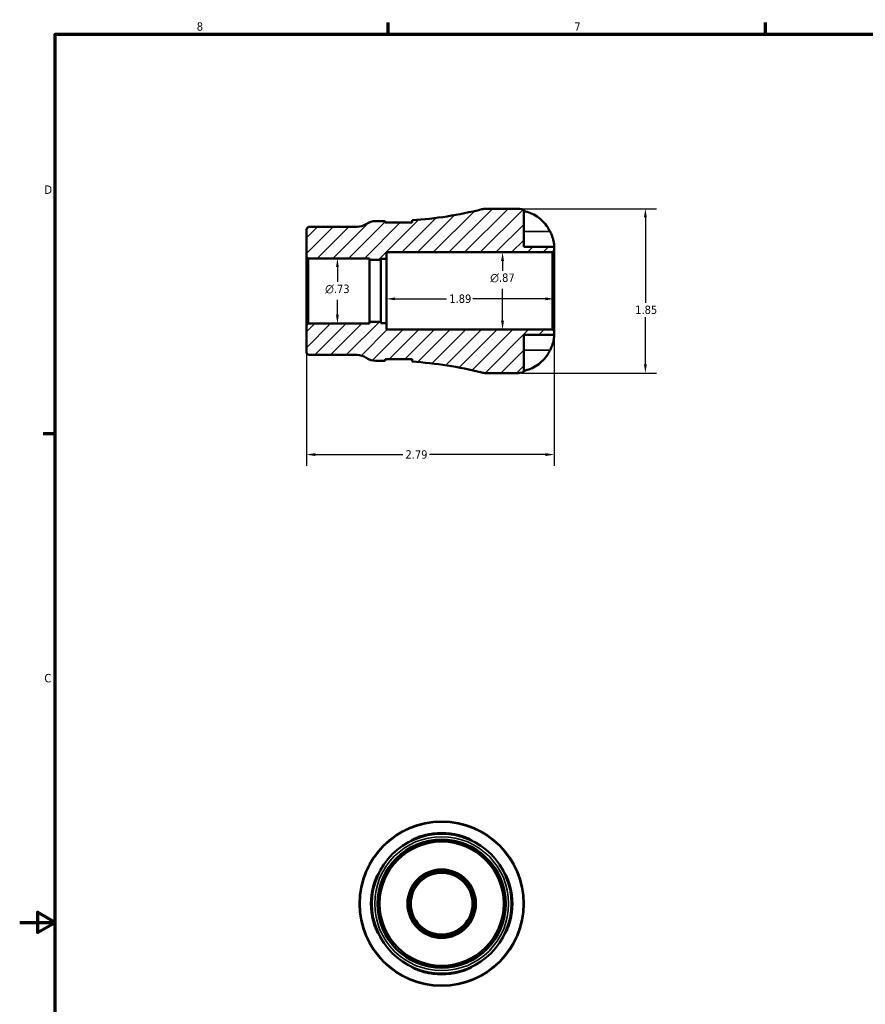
# Model space of a CAD drawing. Header units: inches. Extents: x 0.1 to 38.2, y 0.6 to 21.4.
# Tile 2 of 6: x 0.1 to 9.6, y 10.1 to 21.2. Entities that reach past the tile are written whole.
import ezdxf

# ---------------------------------------------------------------- set-up
doc = ezdxf.new("R2010")
doc.units = ezdxf.units.IN
doc.header["$MEASUREMENT"] = 0
for name, color, linetype, lineweight in [('Border (ANSI)', 7, 'Continuous', 70), ('Dimension (ANSI)', 7, 'Continuous', 25), ('Hatch (ANSI)', 7, 'Continuous', 18), ('Visible (ANSI)', 7, 'Continuous', 50), ('Visible Narrow (ANSI)', 7, 'Continuous', 35)]:
    doc.layers.add(name, color=color, linetype=linetype, lineweight=lineweight)
doc.styles.add('Note Text (ANSI)', font='tahoma.ttf')
doc.dimstyles.new('Default (ANSI)', dxfattribs={"dimtxt": 0.094488, "dimasz": 0.098425, "dimexe": 0.125, "dimexo": 0.0625, "dimgap": 0.031496, "dimtad": 0, "dimtih": 1, "dimtoh": 1, "dimrnd": 1e-08, "dimzin": 4, "dimdsep": 46, "dimtxsty": 'Note Text (ANSI)', "dimcen": 0.09, "dimdle": 0.393701, "dimclrd": 256, "dimclre": 256, "dimclrt": 5, "dimadec": 0, "dimazin": 1, "dimtfac": 1, "dimtofl": 0, "dimtmove": 0, "dimatfit": 3, "dimfxl": 1, "dimtolj": 1, "dimtzin": 4, "dimlwd": -1, "dimlwe": -1, "dimarcsym": 0})

# ---------------------------------------------------------------- blocks, each defined once
blk = doc.blocks.new('Borders Default Border')
at = {"layer": 'Border (ANSI)'}
for p, q in [((4.25, 21), (4.25, 21.134)), ((8.5, 21), (8.5, 21.134)), ((0.5, 16.5), (0.366, 16.5))]:
    blk.add_line(p, q, dxfattribs=at)
at = {"layer": 'Border (ANSI)', "flags": 128}
for points in [[(0.5, 1), (0.5, 21), (33.5, 21), (33.5, 1), (0.5, 1)], [(0.1, 11), (0.5, 11), (0.3, 11.115), (0.3, 10.885), (0.5, 11)]]:
    blk.add_lwpolyline(points, dxfattribs=at)
at = {"layer": 'Border (ANSI)', "color": 5, "true_color": 0x0000ff, "char_height": 0.0945, "attachment_point": 7, "style": 'Note Text (ANSI)'}
for s, insert in [('8', (2.094, 21.038)), ('7', (6.346, 21.04)), ('D', (0.378, 19.203)), ('C', (0.378, 13.701))]:
    blk.add_mtext(s, dxfattribs=dict(at, insert=insert))
blk = doc.blocks.new('*D7')
at = {"layer": 'Defpoints', "color": 0, "transparency": 16777216}
for p in [(4.229, 18.11), (6.119, 18.11), (4.229, 18.021)]:
    blk.add_point(p, dxfattribs=at)
at = {"layer": 'Dimension (ANSI)', "transparency": 16777216}
for p, q in [((4.328, 18.021), (4.907, 18.021)), ((6.021, 18.021), (5.202, 18.021))]:
    blk.add_line(p, q, dxfattribs=at)
for points in [[(4.328, 18.037), (4.328, 18.005), (4.229, 18.021)], [(6.021, 18.037), (6.021, 18.005), (6.119, 18.021)]]:
    blk.add_solid(points, dxfattribs=at)
at = {"layer": 'Dimension (ANSI)', "color": 5, "transparency": 16777216, "insert": (4.938, 18.07), "char_height": 0.0945, "attachment_point": 1, "style": 'Note Text (ANSI)'}
blk.add_mtext('\\A1;1.89', dxfattribs=at)
blk = doc.blocks.new('*D8')
at = {"layer": 'Defpoints', "color": 0, "transparency": 16777216}
for p in [(5.538, 18.545), (6.101, 18.545), (6.101, 17.675)]:
    blk.add_point(p, dxfattribs=at)
at = {"layer": 'Dimension (ANSI)', "transparency": 16777216}
for p, q in [((6.038, 18.545), (5.413, 18.545)), ((5.538, 18.447), (5.538, 18.338)), ((5.538, 17.774), (5.538, 18.133)), ((6.038, 17.675), (5.413, 17.675))]:
    blk.add_line(p, q, dxfattribs=at)
for points in [[(5.521, 18.447), (5.554, 18.447), (5.538, 18.545)], [(5.521, 17.774), (5.554, 17.774), (5.538, 17.675)]]:
    blk.add_solid(points, dxfattribs=at)
at = {"layer": 'Dimension (ANSI)', "color": 5, "transparency": 16777216, "insert": (5.399, 18.306), "char_height": 0.09449, "attachment_point": 1, "style": 'Note Text (ANSI)'}
blk.add_mtext('\\A1;{\\fAIGDT|b0|i0;\\H0.0945;\\ln}\\fTahoma|b0|i0;\\H0.0945;.87', dxfattribs=at)
blk = doc.blocks.new('*D9')
at = {"layer": 'Defpoints', "color": 0, "transparency": 16777216}
for p in [(3.329, 17.725), (6.119, 17.657), (3.329, 16.267)]:
    blk.add_point(p, dxfattribs=at)
at = {"layer": 'Dimension (ANSI)', "transparency": 16777216}
for p, q in [((3.329, 17.662), (3.329, 16.142)), ((6.119, 17.594), (6.119, 16.142)), ((3.428, 16.267), (4.413, 16.267)), ((6.021, 16.267), (4.716, 16.267))]:
    blk.add_line(p, q, dxfattribs=at)
for points in [[(3.428, 16.284), (3.428, 16.251), (3.329, 16.267)], [(6.021, 16.284), (6.021, 16.251), (6.119, 16.267)]]:
    blk.add_solid(points, dxfattribs=at)
at = {"layer": 'Dimension (ANSI)', "color": 5, "transparency": 16777216, "insert": (4.444, 16.316), "char_height": 0.0945, "attachment_point": 1, "style": 'Note Text (ANSI)'}
blk.add_mtext('\\A1;2.79', dxfattribs=at)
blk = doc.blocks.new('*D10')
at = {"layer": 'Defpoints', "color": 0, "transparency": 16777216}
for p in [(5.691, 19.035), (5.691, 17.185), (7.146, 17.185)]:
    blk.add_point(p, dxfattribs=at)
at = {"layer": 'Dimension (ANSI)', "transparency": 16777216}
for p, q in [((5.753, 19.035), (7.271, 19.035)), ((7.146, 18.937), (7.146, 17.976)), ((7.146, 17.284), (7.146, 17.814)), ((5.753, 17.185), (7.271, 17.185))]:
    blk.add_line(p, q, dxfattribs=at)
for points in [[(7.13, 18.937), (7.163, 18.937), (7.146, 19.035)], [(7.13, 17.284), (7.163, 17.284), (7.146, 17.185)]]:
    blk.add_solid(points, dxfattribs=at)
at = {"layer": 'Dimension (ANSI)', "color": 5, "transparency": 16777216, "insert": (7.031, 17.945), "char_height": 0.0945, "attachment_point": 1, "style": 'Note Text (ANSI)'}
blk.add_mtext('\\A1;1.85', dxfattribs=at)
blk = doc.blocks.new('*D11')
at = {"layer": 'Defpoints', "color": 0, "transparency": 16777216}
for p in [(3.348, 18.477), (3.348, 17.743), (3.678, 17.743)]:
    blk.add_point(p, dxfattribs=at)
at = {"layer": 'Dimension (ANSI)', "transparency": 16777216}
for p, q in [((3.41, 18.477), (3.803, 18.477)), ((3.678, 18.379), (3.678, 18.213)), ((3.678, 17.842), (3.678, 18.008)), ((3.41, 17.743), (3.803, 17.743))]:
    blk.add_line(p, q, dxfattribs=at)
for points in [[(3.662, 18.379), (3.694, 18.379), (3.678, 18.477)], [(3.662, 17.842), (3.694, 17.842), (3.678, 17.743)]]:
    blk.add_solid(points, dxfattribs=at)
at = {"layer": 'Dimension (ANSI)', "color": 5, "transparency": 16777216, "insert": (3.54, 18.181), "char_height": 0.09449, "attachment_point": 1, "style": 'Note Text (ANSI)'}
blk.add_mtext('\\A1;{\\fAIGDT|b0|i0;\\H0.0945;\\ln}\\fTahoma|b0|i0;\\H0.0945;.73', dxfattribs=at)

msp = doc.modelspace()

# ---------------------------------------------------------------- hatches: boundary and pattern name
at = {"layer": 'Hatch (ANSI)'}
h = msp.add_hatch(dxfattribs=at)
h.set_pattern_fill('ANSI31', color=256, style=0)
edge = h.paths.add_edge_path()
edge.add_line((3.329, 18.495), (3.348, 18.477))
edge.add_line((3.348, 18.477), (4.039, 18.477))
edge.add_line((4.039, 18.477), (4.039, 18.459))
edge.add_line((4.039, 18.459), (4.167, 18.459))
edge.add_line((4.167, 18.459), (4.167, 18.473))
edge.add_line((4.167, 18.473), (4.229, 18.473))
edge.add_line((4.229, 18.473), (4.229, 18.545))
edge.add_line((4.229, 18.545), (6.101, 18.545))
edge.add_line((6.101, 18.545), (6.119, 18.564))
edge.add_line((6.119, 18.564), (6.119, 18.607))
edge.add_line((6.119, 18.607), (5.776, 18.607))
edge.add_line((5.776, 18.607), (5.776, 19.027))
edge.add_ellipse((5.691, 18.607), major_axis=(-0.42, 0.086), ratio=1, start_angle=270, end_angle=281.537)
edge.add_line((5.691, 19.035), (5.349, 19.035))
edge.add_ellipse((5.349, 18.85), major_axis=(-0.185, 0), ratio=1, start_angle=270, end_angle=284.1319)
edge.add_ellipse((4.229, 23.296), major_axis=(-4.267, -1.074), ratio=1, start_angle=79.6425, end_angle=90, ccw=False)
edge.add_line((4.519, 18.906), (4.519, 18.879))
edge.add_line((4.519, 18.879), (4.214, 18.879))
edge.add_line((4.214, 18.879), (4.214, 18.896))
edge.add_line((4.214, 18.896), (4.108, 18.896))
edge.add_ellipse((4.108, 18.711), major_axis=(-0.185, 0), ratio=1, start_angle=270, end_angle=304.4115)
edge.add_ellipse((3.899, 19.017), major_axis=(-0.153, -0.105), ratio=1, start_angle=55.5885, end_angle=90, ccw=False)
edge.add_line((3.899, 18.832), (3.351, 18.832))
edge.add_line((3.351, 18.832), (3.329, 18.81))
edge.add_line((3.329, 18.81), (3.329, 18.495))
edge = h.paths.add_edge_path()
edge.add_line((3.348, 17.743), (3.329, 17.725))
edge.add_line((3.329, 17.725), (3.329, 17.411))
edge.add_line((3.329, 17.411), (3.351, 17.389))
edge.add_line((3.351, 17.389), (3.899, 17.389))
edge.add_ellipse((3.899, 17.204), major_axis=(0.185, 0), ratio=1, start_angle=55.5885, end_angle=90, ccw=False)
edge.add_ellipse((4.108, 17.509), major_axis=(0.153, -0.105), ratio=1, start_angle=270, end_angle=304.4115)
edge.add_line((4.108, 17.324), (4.214, 17.324))
edge.add_line((4.214, 17.324), (4.214, 17.341))
edge.add_line((4.214, 17.341), (4.519, 17.341))
edge.add_line((4.519, 17.341), (4.519, 17.314))
edge.add_ellipse((4.229, 12.924), major_axis=(4.39, -0.29), ratio=1, start_angle=79.6425, end_angle=90, ccw=False)
edge.add_ellipse((5.349, 17.37), major_axis=(0.179, -0.045), ratio=1, start_angle=270, end_angle=284.1319)
edge.add_line((5.349, 17.185), (5.691, 17.185))
edge.add_ellipse((5.691, 17.614), major_axis=(0.429, 0), ratio=1, start_angle=270, end_angle=281.537)
edge.add_line((5.776, 17.194), (5.776, 17.614))
edge.add_line((5.776, 17.614), (6.119, 17.614))
edge.add_line((6.119, 17.614), (6.119, 17.657))
edge.add_line((6.119, 17.657), (6.101, 17.675))
edge.add_line((6.101, 17.675), (4.229, 17.675))
edge.add_line((4.229, 17.675), (4.229, 17.748))
edge.add_line((4.229, 17.748), (4.167, 17.748))
edge.add_line((4.167, 17.748), (4.167, 17.762))
edge.add_line((4.167, 17.762), (4.039, 17.762))
edge.add_line((4.039, 17.762), (4.039, 17.743))
edge.add_line((4.039, 17.743), (3.348, 17.743))

# ---------------------------------------------------------------- linework, layer by layer
at = {"layer": 'Visible (ANSI)'}
for p, q in [((5.691, 19.035), (5.349, 19.035)), ((5.776, 18.607), (5.776, 19.027)), ((4.214, 18.896), (4.108, 18.896)), ((4.214, 18.879), (4.214, 18.896)), ((4.519, 18.879), (4.214, 18.879)), ((4.519, 18.906), (4.519, 18.879)), ((3.351, 18.832), (3.329, 18.81)), ((3.329, 18.81), (3.329, 18.495)), ((3.899, 18.832), (3.351, 18.832)), ((4.229, 18.473), (4.229, 18.545)), ((4.229, 18.545), (6.101, 18.545)), ((6.119, 18.607), (5.776, 18.607)), ((6.101, 18.545), (6.119, 18.564)), ((6.101, 18.545), (6.101, 17.675)), ((6.119, 18.564), (6.119, 18.607)), ((6.119, 17.657), (6.119, 18.564)), ((3.329, 18.495), (3.348, 18.477)), ((3.329, 18.495), (3.329, 17.725)), ((3.348, 18.477), (4.039, 18.477)), ((3.348, 17.743), (3.348, 18.477)), ((4.039, 18.477), (4.039, 18.459)), ((4.039, 18.459), (4.167, 18.459)), ((4.039, 17.762), (4.039, 18.459)), ((4.167, 18.459), (4.167, 18.473)), ((4.167, 18.473), (4.229, 18.473)), ((4.167, 17.762), (4.167, 18.459)), ((4.229, 17.748), (4.229, 18.473)), ((3.348, 17.743), (3.329, 17.725)), ((4.039, 17.743), (3.348, 17.743)), ((4.167, 17.762), (4.039, 17.762)), ((4.039, 17.762), (4.039, 17.743)), ((4.167, 17.748), (4.167, 17.762)), ((4.229, 17.748), (4.167, 17.748)), ((4.229, 17.675), (4.229, 17.748)), ((3.329, 17.725), (3.329, 17.411)), ((6.101, 17.675), (4.229, 17.675)), ((6.119, 17.657), (6.101, 17.675)), ((6.119, 17.614), (6.119, 17.657)), ((5.776, 17.194), (5.776, 17.614)), ((5.776, 17.614), (6.119, 17.614)), ((3.329, 17.411), (3.351, 17.389)), ((3.351, 17.389), (3.899, 17.389)), ((4.108, 17.324), (4.214, 17.324)), ((4.214, 17.324), (4.214, 17.341)), ((4.214, 17.341), (4.519, 17.341)), ((4.519, 17.341), (4.519, 17.314)), ((5.349, 17.185), (5.691, 17.185))]:
    msp.add_line(p, q, dxfattribs=at)
for radius in [0.925, 0.786, 0.722, 0.699, 0.385, 0.367, 0.348]:
    msp.add_circle((4.852, 11.211), radius, dxfattribs=at)
for centre, radius, start, end in [((4.229, 23.296), 4.4, 273.7744, 284.1319), ((5.349, 18.85), 0.185, 90, 104.1319), ((5.691, 18.607), 0.429, 78.463, 90), ((3.899, 19.017), 0.185, 270, 304.4115), ((4.108, 18.711), 0.185, 90, 124.4115), ((3.899, 17.204), 0.185, 55.5885, 90), ((4.108, 17.509), 0.185, 235.5885, 270), ((4.229, 12.924), 4.4, 75.8681, 86.2256), ((5.349, 17.37), 0.185, 255.8681, 270), ((5.691, 17.614), 0.429, 270, 281.537), ((4.852, 11.211), 0.796, 76.0818, 103.9182), ((4.852, 11.211), 0.796, 166.0818, 193.9182), ((4.852, 11.211), 0.796, 346.0818, 13.9182), ((4.852, 11.211), 0.796, 256.0818, 283.9182)]:
    msp.add_arc(centre, radius, start, end, dxfattribs=at)
for points, knots in [([(5.776, 19.01), (5.803, 19.005), (5.83, 18.996), (5.878, 18.976), (5.903, 18.963), (5.951, 18.931), (5.973, 18.912), (6.011, 18.874), (6.03, 18.851), (6.056, 18.811), (6.065, 18.794), (6.073, 18.778)], [3.0376392, 3.0376392, 3.0376392, 3.0376392, 3.2306137, 3.2306137, 3.4321774, 3.4321774, 3.6337412, 3.6337412, 3.8391124, 3.8391124, 3.9708483, 3.9708483, 3.9708483, 3.9708483]), ([(6.073, 18.778), (6.077, 18.77), (6.081, 18.763), (6.089, 18.743), (6.094, 18.731), (6.102, 18.708), (6.105, 18.698), (6.111, 18.676), (6.113, 18.665), (6.118, 18.64), (6.119, 18.628), (6.119, 18.611), (6.119, 18.607), (6.119, 18.607)], [-0.7033931, -0.7033931, -0.7033931, -0.7033931, -0.6384645, -0.6384645, -0.53714, -0.53714, -0.4479439, -0.4479439, -0.3390662, -0.3390662, -0.1722111, -0.1722111, 0, 0, 0, 0]), ([(6.119, 17.614), (6.119, 17.614), (6.119, 17.611), (6.119, 17.599), (6.118, 17.591), (6.116, 17.569), (6.114, 17.557), (6.108, 17.534), (6.105, 17.524), (6.099, 17.503), (6.095, 17.492), (6.085, 17.468), (6.08, 17.455), (6.073, 17.442)], [-3.003333, -3.003333, -3.003333, -3.003333, -2.8619631, -2.8619631, -2.7215506, -2.7215506, -2.5922017, -2.5922017, -2.4994149, -2.4994149, -2.4059907, -2.4059907, -2.2983517, -2.2983517, -2.2983517, -2.2983517]), ([(6.073, 17.442), (6.065, 17.426), (6.056, 17.41), (6.03, 17.369), (6.011, 17.347), (5.973, 17.309), (5.951, 17.29), (5.903, 17.258), (5.878, 17.244), (5.83, 17.224), (5.803, 17.216), (5.776, 17.21)], [7.3532934, 7.3532934, 7.3532934, 7.3532934, 7.4850293, 7.4850293, 7.6904005, 7.6904005, 7.8919642, 7.8919642, 8.093528, 8.093528, 8.2865025, 8.2865025, 8.2865025, 8.2865025]), ([(4.595, 11.954), (4.581, 11.949), (4.568, 11.944), (4.544, 11.935), (4.534, 11.931), (4.518, 11.924), (4.512, 11.921), (4.507, 11.92), (4.508, 11.921), (4.516, 11.926), (4.523, 11.931), (4.546, 11.942), (4.561, 11.95), (4.595, 11.964), (4.614, 11.97), (4.643, 11.979), (4.652, 11.981), (4.66, 11.983)], [-1.156475, -1.156475, -1.156475, -1.156475, -1.03298, -1.03298, -0.901642, -0.901642, -0.764695, -0.764695, -0.626506, -0.626506, -0.475724, -0.475724, -0.307631, -0.307631, -0.146659, -0.146659, -0.076828, -0.076828, -0.076828, -0.076828]), ([(5.043, 11.983), (5.048, 11.982), (5.053, 11.981), (5.075, 11.975), (5.091, 11.97), (5.125, 11.957), (5.142, 11.95), (5.169, 11.937), (5.179, 11.932), (5.192, 11.924), (5.195, 11.921), (5.196, 11.92), (5.193, 11.921), (5.18, 11.926), (5.17, 11.93), (5.144, 11.941), (5.128, 11.948), (5.109, 11.954)], [-1.079614, -1.079614, -1.079614, -1.079614, -1.040447, -1.040447, -0.908825, -0.908825, -0.740093, -0.740093, -0.590584, -0.590584, -0.454429, -0.454429, -0.315861, -0.315861, -0.164266, -0.164266, 0, 0, 0, 0]), ([(4.079, 11.402), (4.081, 11.407), (4.082, 11.412), (4.088, 11.434), (4.093, 11.45), (4.106, 11.484), (4.113, 11.501), (4.126, 11.528), (4.131, 11.538), (4.139, 11.551), (4.141, 11.554), (4.143, 11.555), (4.142, 11.552), (4.137, 11.54), (4.133, 11.53), (4.122, 11.503), (4.115, 11.487), (4.109, 11.468)], [-1.079651, -1.079651, -1.079651, -1.079651, -1.040467, -1.040467, -0.908821, -0.908821, -0.740092, -0.740092, -0.590589, -0.590589, -0.454435, -0.454435, -0.315865, -0.315865, -0.164266, -0.164266, -0.000036, -0.000036, -0.000036, -0.000036]), ([(5.595, 11.468), (5.59, 11.482), (5.585, 11.495), (5.576, 11.518), (5.571, 11.529), (5.564, 11.545), (5.562, 11.551), (5.561, 11.556), (5.562, 11.555), (5.567, 11.547), (5.572, 11.54), (5.583, 11.517), (5.59, 11.502), (5.604, 11.468), (5.611, 11.449), (5.62, 11.42), (5.622, 11.411), (5.624, 11.402)], [-1.156475, -1.156475, -1.156475, -1.156475, -1.033002, -1.033002, -0.901647, -0.901647, -0.764699, -0.764699, -0.626511, -0.626511, -0.475729, -0.475729, -0.307636, -0.307636, -0.146662, -0.146662, -0.076828, -0.076828, -0.076828, -0.076828]), ([(4.109, 10.954), (4.114, 10.94), (4.119, 10.927), (4.128, 10.904), (4.132, 10.893), (4.139, 10.877), (4.142, 10.871), (4.143, 10.866), (4.142, 10.867), (4.137, 10.875), (4.132, 10.882), (4.121, 10.905), (4.113, 10.92), (4.099, 10.954), (4.092, 10.973), (4.084, 11.002), (4.082, 11.011), (4.079, 11.02)], [-1.156475, -1.156475, -1.156475, -1.156475, -1.033002, -1.033002, -0.901647, -0.901647, -0.764699, -0.764699, -0.626511, -0.626511, -0.475729, -0.475729, -0.307636, -0.307636, -0.146662, -0.146662, -0.076828, -0.076828, -0.076828, -0.076828]), ([(5.624, 11.02), (5.623, 11.015), (5.622, 11.01), (5.616, 10.988), (5.611, 10.972), (5.598, 10.938), (5.591, 10.921), (5.578, 10.894), (5.572, 10.884), (5.565, 10.871), (5.562, 10.868), (5.561, 10.867), (5.562, 10.87), (5.567, 10.882), (5.571, 10.892), (5.582, 10.919), (5.588, 10.935), (5.595, 10.954)], [-1.079651, -1.079651, -1.079651, -1.079651, -1.040467, -1.040467, -0.908821, -0.908821, -0.740092, -0.740092, -0.590589, -0.590589, -0.454435, -0.454435, -0.315865, -0.315865, -0.164266, -0.164266, -0.000036, -0.000036, -0.000036, -0.000036]), ([(4.66, 10.439), (4.655, 10.44), (4.65, 10.441), (4.629, 10.447), (4.613, 10.452), (4.579, 10.465), (4.562, 10.472), (4.535, 10.485), (4.525, 10.49), (4.512, 10.498), (4.508, 10.501), (4.508, 10.502), (4.511, 10.501), (4.523, 10.496), (4.533, 10.492), (4.559, 10.481), (4.576, 10.474), (4.595, 10.468)], [-1.079651, -1.079651, -1.079651, -1.079651, -1.040467, -1.040467, -0.908821, -0.908821, -0.740092, -0.740092, -0.590589, -0.590589, -0.454435, -0.454435, -0.315865, -0.315865, -0.164266, -0.164266, -0.000036, -0.000036, -0.000036, -0.000036]), ([(5.109, 10.468), (5.123, 10.473), (5.136, 10.478), (5.159, 10.487), (5.17, 10.491), (5.186, 10.498), (5.191, 10.501), (5.197, 10.502), (5.196, 10.501), (5.188, 10.496), (5.18, 10.491), (5.158, 10.48), (5.143, 10.472), (5.108, 10.458), (5.09, 10.452), (5.061, 10.443), (5.052, 10.441), (5.043, 10.439)], [-1.156475, -1.156475, -1.156475, -1.156475, -1.033002, -1.033002, -0.901647, -0.901647, -0.764699, -0.764699, -0.626511, -0.626511, -0.475729, -0.475729, -0.307636, -0.307636, -0.146662, -0.146662, -0.076828, -0.076828, -0.076828, -0.076828])]:
    msp.add_open_spline(points, degree=3, knots=knots, dxfattribs=at)
for points in [[(4.518, 18.879), (4.519, 18.88), (4.519, 18.882), (4.519, 18.883)], [(4.519, 17.338), (4.519, 17.339), (4.519, 17.34), (4.518, 17.341)]]:
    msp.add_open_spline(points, degree=3, dxfattribs=at)
at = {"layer": 'Visible Narrow (ANSI)'}
for p, q in [((6.059, 18.778), (5.791, 18.778)), ((6.059, 17.442), (5.791, 17.442)), ((4.66, 11.974), (4.66, 11.983)), ((5.043, 11.983), (5.043, 11.974)), ((4.08, 11.402), (4.089, 11.402)), ((5.615, 11.402), (5.624, 11.402)), ((4.089, 11.02), (4.08, 11.02)), ((5.624, 11.02), (5.615, 11.02)), ((4.66, 10.439), (4.66, 10.448)), ((5.043, 10.448), (5.043, 10.439))]:
    msp.add_line(p, q, dxfattribs=at)
for radius in [0.919, 0.754]:
    msp.add_circle((4.852, 11.211), radius, dxfattribs=at)

# ---------------------------------------------------------------- block references
msp.add_blockref('Borders Default Border', (0, 0))

# ---------------------------------------------------------------- dimensions: what is measured, and where the dimension line sits
at = {"layer": 'Dimension (ANSI)'}
for base, p1, p2, angle, override, picture, middle in [((7.146, 17.185), (5.691, 19.035), (5.691, 17.185), 90, {"dimgap": 0.031496, "dimdec": 2, "dimtol": 0, "dimlim": 0, "dimtp": 0, "dimtm": 0, "dimtdec": 2, "dimatfit": 1}, '*D10', (7.146, 17.895)), ((4.229, 18.021), (6.119, 18.11), (4.229, 18.11), 180, {"dimgap": 0.031496, "dimtih": 0, "dimtoh": 0, "dimdec": 2, "dimse1": 1, "dimse2": 1, "dimtol": 0, "dimlim": 0, "dimtp": 0, "dimtm": 0, "dimtdec": 2, "dimatfit": 1}, '*D7', (5.054, 18.021)), ((3.329, 16.267), (6.119, 17.657), (3.329, 17.725), 180, {"dimgap": 0.031496, "dimtih": 0, "dimtoh": 0, "dimdec": 2, "dimtol": 0, "dimlim": 0, "dimtp": 0, "dimtm": 0, "dimtdec": 2, "dimatfit": 1}, '*D9', (4.564, 16.267))]:
    dim = msp.add_linear_dim(base=base, p1=p1, p2=p2, angle=angle, dimstyle='Default (ANSI)', override=override, dxfattribs=at)
    dim.commit()
    dim.dimension.update_dxf_attribs({"geometry": picture, "text_midpoint": middle, "dimtype": 160})
for base, p1, p2, picture, middle in [((5.538, 18.545), (6.101, 17.675), (6.101, 18.545), '*D8', (5.538, 18.235)), ((3.678, 17.743), (3.348, 18.477), (3.348, 17.743), '*D11', (3.678, 18.11))]:
    dim = msp.add_linear_dim(base=base, p1=p1, p2=p2, angle=90, text='{\\fAIGDT|b0|i0;\\H0.0945;\\ln}\\fTahoma|b0|i0;\\H0.0945;<>', dimstyle='Default (ANSI)', override={"dimgap": 0.031496, "dimdec": 2, "dimtol": 0, "dimlim": 0, "dimtp": 0, "dimtm": 0, "dimtdec": 2, "dimatfit": 1}, dxfattribs=at)
    dim.commit()
    dim.dimension.update_dxf_attribs({"geometry": picture, "text_midpoint": middle, "dimtype": 160})

doc.saveas('drawing.dxf')
